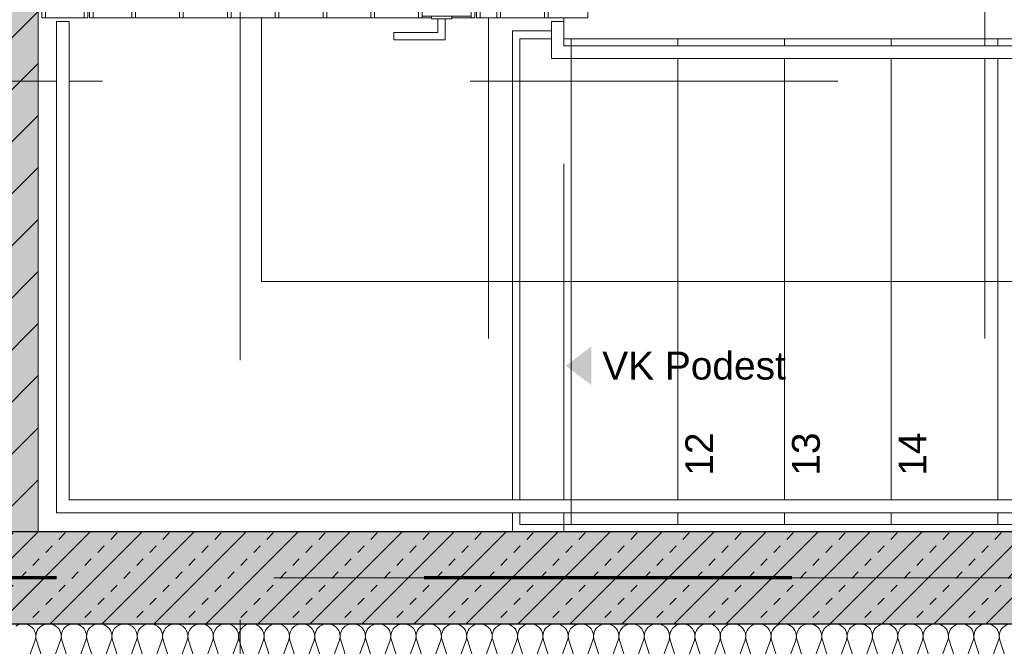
# Model space of a CAD drawing. Header units: metres. Extents: x -45 to 152, y -127 to 99.
# Tile 134 of 256: x -22.88 to -20.2, y -21.79 to -20.08. Entities that reach past the tile are written whole.
import ezdxf

# ---------------------------------------------------------------- set-up
doc = ezdxf.new("R2010")
doc.units = ezdxf.units.M
doc.header["$PDMODE"] = 1
doc.header["$PDSIZE"] = -2
for name, pattern in [('Achsen 01', [5.291531, 3.175, -1.058062, 0.352704, -0.705764]), ('gestrichelt - 01', [2, 1, -1]), ('Raster 01', [2, 1, -1])]:
    doc.linetypes.add(name, pattern=pattern)
doc.layers.get('0').update_dxf_attribs({"lineweight": 25})
for name, color, linetype, lineweight, true_color in [('013_Beton und Stahlbetonarbeiten-000 Sichtbeton-331 tragende Au', 5, 'Continuous', 5, 0x0000ff), ('013_Beton und Stahlbetonarbeiten-000 Sichtbeton-341 tragende In', 5, 'Continuous', 5, 0x0000ff), ('013_Beton und Stahlbetonarbeiten-350 Stahlbeton Treppe Ansicht', 7, 'Continuous', 9, 0xa6a6a6), ('014_Fassadenarbeiten-330 mineralische Dämmung', 7, 'Continuous', 9, 0x666666), ('AV1-Achsen', 1, 'Achsen 01', 18, 0xff0000), ('AV1-Raster', 7, 'Raster 01', 9, 0xa6a6a6)]:
    doc.layers.add(name, color=color, linetype=linetype, lineweight=lineweight, true_color=true_color)
for name, color, linetype, lineweight in [('013_Beton und Stahlbetonarbeiten-330 Außenwände', 7, 'Continuous', 25), ('013_Beton und Stahlbetonarbeiten-340 Innenwände', 7, 'Continuous', 18), ('031_Metallbauarbeiten-340 Treppen Geländer', 7, 'Continuous', 9), ('_1.35m (3D)', 7, 'Continuous', 9), ('_GRU (2D)', 7, 'Continuous', 9), ('_OG 2 (2D)', 7, 'Continuous', 9), ('AV1-Brandschutzkonzept-Brandschutzkonzept', 7, 'Continuous', 5), ('AV1-Schnitt Achsen', 7, 'Achsen 01', 18), ('Bemaßung-Bemaßung', 7, 'Continuous', 9)]:
    doc.layers.add(name, color=color, linetype=linetype, lineweight=lineweight)
doc.layers.get('0').freeze()
doc.styles.add('Arial', font='arial.ttf')
doc.dimstyles.new('COE 50', dxfattribs={"dimtxt": 126.090495, "dimasz": 0.001414, "dimexe": 0.001, "dimexo": 0.01, "dimgap": 0.001, "dimtad": 1, "dimdec": 3, "dimtxsty": 'Arial', "dimblk": 'VW_SLASH-4', "dimblk1": 'VW_SLASH-4', "dimblk2": 'VW_SLASH-4', "dimcen": 0, "dimadec": 3, "dimazin": 0, "dimtfac": 0.8, "dimtdec": 3, "dimtix": 1, "dimtmove": 0, "dimatfit": 0, "dimldrblk": 'VW_SLASH-3', "dimfxl": 0.002, "dimfxlon": 1, "dimfrac": 2, "dimtolj": 1, "dimarcsym": 0})
pattern_1 = [(45, (0, 0), (0.07071068, -0.07071068), [0.025, -0.025])]
pattern_2 = [(-135, (0.03106, -0.03313), (0.07071068, -0.07071068), [])]

# ---------------------------------------------------------------- blocks, each defined once
blk = doc.blocks.new('Group-2')
at = {"layer": 'AV1-Raster'}
for p, q in [((-21.6, -22.95), (-21.6, 1.35)), ((-20.25, -22.95), (-20.25, 1.35)), ((1.35, -20.25), (-40.5, -20.25))]:
    blk.add_line(p, q, dxfattribs=at)
blk = doc.blocks.new('1.35m (3D)')
at = {"layer": 'AV1-Raster', "color": 7}
blk.add_blockref('Group-2', (0, 0), dxfattribs=at)
blk = doc.blocks.new('Group-34')
at = {"layer": '013_Beton und Stahlbetonarbeiten-350 Stahlbeton Treppe Ansicht', "linetype": 'Raster 01'}
blk.add_line((-21.395, -21.475), (-21.395, -18.625), dxfattribs=at)
at = {"layer": '013_Beton und Stahlbetonarbeiten-350 Stahlbeton Treppe Ansicht', "color": 252, "linetype": 'Continuous', "true_color": 0x888888}
for p, q in [((-21.515, -20.135), (-17.755, -20.135)), ((-21.515, -21.455), (-21.515, -20.135)), ((-21.375, -21.455), (-21.375, -20.135))]:
    blk.add_line(p, q, dxfattribs=at)
at = {"layer": '013_Beton und Stahlbetonarbeiten-350 Stahlbeton Treppe Ansicht', "linetype": 'Continuous'}
for p, q in [((-21.085, -20.135), (-21.085, -21.455)), ((-20.795, -20.135), (-20.795, -21.455)), ((-20.505, -20.135), (-20.505, -21.455)), ((-20.215, -20.135), (-20.215, -21.455)), ((-17.755, -21.455), (-21.515, -21.455))]:
    blk.add_line(p, q, dxfattribs=at)
at = {"layer": '013_Beton und Stahlbetonarbeiten-350 Stahlbeton Treppe Ansicht', "linetype": 'Continuous', "flags": 128}
for points in [[(-21.535, -18.625), (-21.535, -19.9833), (-21.395, -19.9833), (-21.395, -20.1133), (-21.535, -20.1133), (-21.535, -21.475)], [(-18.185, -20.795), (-22.2172, -20.795), (-22.2172, -19.305), (-19.345, -19.305)]]:
    blk.add_lwpolyline(points, dxfattribs=at)
at = {"layer": '013_Beton und Stahlbetonarbeiten-350 Stahlbeton Treppe Ansicht', "color": 7, "lineweight": 13, "transparency": 33554687}
blk.add_solid([(-21.32, -20.9715), (-21.39, -21.024), (-21.32, -21.0765)], dxfattribs=at)
at = {"layer": '013_Beton und Stahlbetonarbeiten-350 Stahlbeton Treppe Ansicht', "color": 7, "transparency": 33554687, "insert": (-21.32, -20.9856), "char_height": 0.07565, "attachment_point": 1, "line_spacing_factor": 0.971931, "style": 'Arial'}
blk.add_mtext(' VK Podest', dxfattribs=at)
at = {"layer": '013_Beton und Stahlbetonarbeiten-350 Stahlbeton Treppe Ansicht', "char_height": 0.07565, "attachment_point": 3, "rotation": 90, "line_spacing_factor": 0.971931, "style": 'Arial'}
for s, insert in [('12', (-21.0647, -21.2052, -3.29)), ('13', (-20.7747, -21.2052, -3.29)), ('14', (-20.4847, -21.2052, -3.29))]:
    blk.add_mtext(s, dxfattribs=dict(at, insert=insert))
blk = doc.blocks.new('Group-214')
at = {"layer": '014_Fassadenarbeiten-330 mineralische Dämmung', "transparency": 33554687, "flags": 128}
for points in [[(-21.77, 22.6949, 0.324435), (-21.7316, 22.7074, 0.324435), (-21.7316, 22.7479, 0.324435), (-21.77, 22.7604), (-21.86, 22.7315, -0.324488)], [(-21.86, 22.7971), (-21.77, 22.7638, 0.324435), (-21.7316, 22.7764, 0.324435), (-21.7316, 22.8168, 0.324435), (-21.77, 22.8294), (-21.86, 22.8004, -0.324488)], [(-21.86, 22.866), (-21.77, 22.8327, 0.324435), (-21.7316, 22.8453, 0.324435), (-21.7316, 22.8857, 0.324435)], [(-21.77, 20.1439, 1.372583), (-21.77, 20.2095), (-21.86, 20.1805, -1.372995)], [(-21.86, 20.2461), (-21.77, 20.2128, 1.372583), (-21.77, 20.2784), (-21.86, 20.2495, -1.372995)], [(-21.86, 20.3151), (-21.77, 20.2818, 1.372583), (-21.77, 20.3474), (-21.86, 20.3184, -1.372995)], [(-21.86, 20.384), (-21.77, 20.3507, 1.372583), (-21.77, 20.4163), (-21.86, 20.3874, -1.372995)], [(-21.86, 20.4529), (-21.77, 20.4197, 1.372583), (-21.77, 20.4852), (-21.86, 20.4563, -1.372995)], [(-21.86, 20.5219), (-21.77, 20.4886, 1.372583), (-21.77, 20.5542), (-21.86, 20.5253, -1.372995)], [(-21.86, 20.5908), (-21.77, 20.5576, 1.372583), (-21.77, 20.6231), (-21.86, 20.5942, -1.372995)], [(-21.86, 20.6598), (-21.77, 20.6265, 1.372583), (-21.77, 20.6921), (-21.86, 20.6632, -1.372995)], [(-21.86, 20.7287), (-21.77, 20.6955, 1.372583), (-21.77, 20.761), (-21.86, 20.7321, -1.372995)], [(-21.86, 20.7977), (-21.77, 20.7644, 1.372583), (-21.77, 20.83), (-21.86, 20.801, -1.372995)], [(-21.86, 20.8666), (-21.77, 20.8333, 1.372583), (-21.77, 20.8989), (-21.86, 20.87, -1.372995)], [(-21.86, 20.9356), (-21.77, 20.9023, 1.372583), (-21.77, 20.9679), (-21.86, 20.9389, -1.372995)], [(-21.86, 21.0045), (-21.77, 20.9712, 1.372583), (-21.77, 21.0368), (-21.86, 21.0079, -1.372995)], [(-21.86, 21.0734), (-21.77, 21.0402, 1.372583), (-21.77, 21.1057), (-21.86, 21.0768, -1.372995)], [(-21.86, 21.1424), (-21.77, 21.1091, 1.372583), (-21.77, 21.1747), (-21.86, 21.1458, -1.372995)], [(-21.86, 21.2113), (-21.77, 21.1781, 1.372583), (-21.77, 21.2436), (-21.86, 21.2147, -1.372995)], [(-21.86, 21.2803), (-21.77, 21.247, 1.372583), (-21.77, 21.3126), (-21.86, 21.2837, -1.372995)], [(-21.86, 21.3492), (-21.77, 21.316, 1.372583), (-21.77, 21.3815), (-21.86, 21.3526, -1.372995)], [(-21.86, 21.4182), (-21.77, 21.3849, 1.372583), (-21.77, 21.4505), (-21.86, 21.4215, -1.372995)], [(-21.86, 21.4871), (-21.77, 21.4538, 1.372583), (-21.77, 21.5194), (-21.86, 21.4905, -1.372995)], [(-21.86, 21.5561), (-21.77, 21.5228, 1.372583), (-21.77, 21.5884), (-21.86, 21.5594, -1.372995)], [(-21.86, 21.625), (-21.77, 21.5917, 1.372583), (-21.77, 21.6573), (-21.86, 21.6284, -1.372995)], [(-21.86, 21.694), (-21.77, 21.6607, 1.372583), (-21.77, 21.7263), (-21.86, 21.6973, -1.372995)], [(-21.86, 21.7629), (-21.77, 21.7296, 1.372583), (-21.77, 21.7952), (-21.86, 21.7663, -1.372995)], [(-21.86, 21.8318), (-21.77, 21.7986, 1.372583), (-21.77, 21.8641), (-21.86, 21.8352, -1.372995)], [(-21.86, 21.9008), (-21.77, 21.8675, 1.372583), (-21.77, 21.9331), (-21.86, 21.9042, -1.372995)], [(-21.86, 21.9697), (-21.77, 21.9365, 1.372583), (-21.77, 22.002), (-21.86, 21.9731, -1.372995)], [(-21.86, 22.0387), (-21.77, 22.0054, 1.372583), (-21.77, 22.071), (-21.86, 22.0421, -1.372995)], [(-21.86, 22.1076), (-21.77, 22.0744, 1.372583), (-21.77, 22.1399), (-21.86, 22.111, -1.372995)], [(-21.86, 22.1766), (-21.77, 22.1433, 1.372583), (-21.77, 22.2089), (-21.86, 22.1799, -1.372995)], [(-21.86, 22.2455), (-21.77, 22.2122, 1.372583), (-21.77, 22.2778), (-21.86, 22.2489, -1.372995)], [(-21.86, 22.3145), (-21.77, 22.2812, 1.372583), (-21.77, 22.3468), (-21.86, 22.3178, -1.372995)], [(-21.86, 22.3834), (-21.77, 22.3501, 1.372583), (-21.77, 22.4157), (-21.86, 22.3868, -1.372995)], [(-21.86, 22.4523), (-21.77, 22.4191, 1.372583), (-21.77, 22.4846), (-21.86, 22.4557, -1.372995)], [(-21.86, 22.5213), (-21.77, 22.488, 1.372583), (-21.77, 22.5536), (-21.86, 22.5247, -1.372995)], [(-21.86, 22.5902), (-21.77, 22.557, 1.372583), (-21.77, 22.6225), (-21.86, 22.5936, -1.372995)], [(-21.86, 22.6592), (-21.77, 22.6259, 1.372583), (-21.77, 22.6915), (-21.86, 22.6626, -1.372995)], [(-21.86, 22.7281), (-21.77, 22.6949, 1.372583), (-21.77, 22.7604), (-21.86, 22.7315, -1.372995)], [(-21.86, 22.7971), (-21.77, 22.7638, 1.372583), (-21.77, 22.8294), (-21.86, 22.8004, -1.372995)]]:
    blk.add_lwpolyline(points, format="xyb", dxfattribs=at)
blk = doc.blocks.new('Group-215')
at = {"layer": '014_Fassadenarbeiten-330 mineralische Dämmung', "transparency": 33554687}
blk.add_blockref('Group-214', (0, 0), dxfattribs=at)
blk = doc.blocks.new('Parametric Object-34')
at = {"layer": '014_Fassadenarbeiten-330 mineralische Dämmung', "color": 7, "transparency": 33554687}
blk.add_blockref('Group-215', (0, 0), dxfattribs=at)
at = {"layer": '014_Fassadenarbeiten-330 mineralische Dämmung', "color": 0, "flags": 1}
for tag in ['IFC_UUID', 'instanceID', 'prm0_name', 'prm0_type', 'prm0_value', 'prm1_name', 'prm1_type', 'prm1_value', 'prm2_name', 'prm2_type', 'prm2_value', 'prm3_name', 'prm3_type', 'prm3_value', 'prm4_name', 'prm4_type', 'prm4_value', 'prm5_name', 'prm5_type', 'prm5_value', 'prm6_name', 'prm6_type', 'prm6_value']:
    blk.add_attdef(tag, (-22.95, -21.9131), '', height=0.00018, dxfattribs=at)
blk = doc.blocks.new('VW_SLASH-4')
at = {"color": 0, "linetype": 'ByBlock', "lineweight": -2, "transparency": 16777216}
blk.add_line((0, 0), (-1, 0), dxfattribs=at)
at = {"color": 0, "linetype": 'Continuous', "lineweight": 15, "transparency": 16777216, "flags": 128}
blk.add_lwpolyline([(0.5, 0.5), (-0.5, -0.5)], dxfattribs=at)
blk = doc.blocks.new('*D668')
at = {"layer": 'Bemaßung-Bemaßung', "color": 0, "linetype": 'Continuous', "lineweight": -2}
for p, q in [((-23.075, -23.175), (-23.075, -23.325)), ((-22.825, -23.175), (-22.825, -23.325)), ((-22.8957, -23.275), (-23.0043, -23.275))]:
    blk.add_line(p, q, dxfattribs=at)
at = {"layer": 'Defpoints', "color": 0}
for p in [(-23.075, -21.475), (-22.825, -21.725), (-23.075, -23.275)]:
    blk.add_point(p, dxfattribs=at)
at = {"layer": 'Bemaßung-Bemaßung', "color": 0, "lineweight": -2, "xscale": 0.070693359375, "yscale": 0.070693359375, "zscale": 0.070693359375, "rotation": 180}
blk.add_blockref('VW_SLASH-4', (-23.075, -23.275), dxfattribs=at)
at = {"layer": 'Bemaßung-Bemaßung', "color": 0, "lineweight": -2, "xscale": 0.070693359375, "yscale": 0.070693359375, "zscale": 0.070693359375}
blk.add_blockref('VW_SLASH-4', (-22.825, -23.275), dxfattribs=at)
at = {"layer": 'Bemaßung-Bemaßung', "color": 0, "insert": (-22.95, -23.1735), "char_height": 0.10087, "attachment_point": 5, "style": 'Arial'}
blk.add_mtext('\\A1;25', dxfattribs=at)
blk = doc.blocks.new('VW_SLASH-3')
at = {"color": 0, "linetype": 'ByBlock', "lineweight": -2, "transparency": 16777216}
blk.add_line((0, 0), (-1, 0), dxfattribs=at)
at = {"color": 0, "linetype": 'Continuous', "lineweight": 15, "transparency": 16777216, "flags": 128}
blk.add_lwpolyline([(0.5, 0.5), (-0.5, -0.5)], dxfattribs=at)
blk = doc.blocks.new('*D669')
at = {"layer": 'Bemaßung-Bemaßung', "color": 0, "linetype": 'Continuous', "lineweight": -2}
for p, q in [((-22.825, -23.175), (-22.825, -23.325)), ((-17.875, -23.175), (-17.875, -23.325)), ((-17.9457, -23.275), (-22.7543, -23.275))]:
    blk.add_line(p, q, dxfattribs=at)
at = {"layer": 'Defpoints', "color": 0}
for p in [(-17.875, -18.625), (-22.825, -21.725), (-22.825, -23.275)]:
    blk.add_point(p, dxfattribs=at)
at = {"layer": 'Bemaßung-Bemaßung', "color": 0, "lineweight": -2, "xscale": 0.070693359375, "yscale": 0.070693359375, "zscale": 0.070693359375, "rotation": 180}
blk.add_blockref('VW_SLASH-4', (-22.825, -23.275), dxfattribs=at)
at = {"layer": 'Bemaßung-Bemaßung', "color": 0, "lineweight": -2, "xscale": 0.070693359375, "yscale": 0.070693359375, "zscale": 0.070693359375}
blk.add_blockref('VW_SLASH-4', (-17.875, -23.275), dxfattribs=at)
at = {"layer": 'Bemaßung-Bemaßung', "color": 0, "insert": (-20.35, -23.1644), "char_height": 0.10087, "attachment_point": 5, "style": 'Arial'}
blk.add_mtext('\\A1;4,95', dxfattribs=at)
blk = doc.blocks.new('Group-618')
at = {"color": 255, "linetype": 'Continuous', "lineweight": 9, "transparency": 33554687}
blk.add_wipeout([(-21.375, -20.1539), (-18.185, -20.1539), (-18.185, -20.1889), (-21.375, -20.1889)], dxfattribs=at).dxf.layer = '031_Metallbauarbeiten-340 Treppen Geländer'
at = {"layer": '031_Metallbauarbeiten-340 Treppen Geländer', "color": 253, "linetype": 'Continuous', "lineweight": 9, "flags": 128}
blk.add_lwpolyline([(-21.375, -20.1539), (-18.185, -20.1539), (-18.185, -20.1889), (-21.375, -20.1889)], close=True, dxfattribs=at)
at = {"color": 255, "linetype": 'Continuous', "lineweight": 9, "transparency": 33554687}
blk.add_wipeout([(-21.395, -20.1539), (-21.395, -20.0883), (-21.4287, -20.0883), (-21.4287, -20.1889), (-21.375, -20.1889), (-21.375, -20.1539)], dxfattribs=at).dxf.layer = '031_Metallbauarbeiten-340 Treppen Geländer'
at = {"layer": '031_Metallbauarbeiten-340 Treppen Geländer', "color": 253, "linetype": 'Continuous', "lineweight": 9, "flags": 128}
blk.add_lwpolyline([(-21.395, -20.1539), (-21.395, -20.0883), (-21.4287, -20.0883), (-21.4287, -20.1889), (-21.375, -20.1889), (-21.375, -20.1539)], close=True, dxfattribs=at)
blk = doc.blocks.new('Group-619')
at = {"color": 255, "linetype": 'Continuous', "lineweight": 9}
blk.add_wipeout([(-22.74, -21.3883), (-22.74, -20.0883), (-22.775, -20.0883), (-22.775, -21.4233), (-21.375, -21.4233), (-21.375, -21.3883)], dxfattribs=at).dxf.layer = '031_Metallbauarbeiten-340 Treppen Geländer'
at = {"layer": '031_Metallbauarbeiten-340 Treppen Geländer', "color": 253, "linetype": 'Continuous', "lineweight": 9, "flags": 128}
blk.add_lwpolyline([(-22.74, -21.3883), (-22.74, -20.0883), (-22.775, -20.0883), (-22.775, -21.4233), (-21.375, -21.4233), (-21.375, -21.3883)], close=True, dxfattribs=at)
at = {"color": 255, "linetype": 'Continuous', "lineweight": 9}
blk.add_wipeout([(-21.375, -21.3883), (-18.185, -21.3883), (-18.185, -21.4233), (-21.375, -21.4233)], dxfattribs=at).dxf.layer = '031_Metallbauarbeiten-340 Treppen Geländer'
at = {"layer": '031_Metallbauarbeiten-340 Treppen Geländer', "color": 253, "linetype": 'Continuous', "lineweight": 9, "flags": 128}
blk.add_lwpolyline([(-21.375, -21.3883), (-18.185, -21.3883), (-18.185, -21.4233), (-21.375, -21.4233)], close=True, dxfattribs=at)
blk = doc.blocks.new('Group-621')
at = {"color": 255, "linetype": 'Continuous', "lineweight": 13, "transparency": 33554687}
blk.add_wipeout([(-21.6325, -20.0183), (-21.33, -20.0183), (-21.33, -20.0783), (-21.6325, -20.0783)], dxfattribs=at).dxf.layer = '031_Metallbauarbeiten-340 Treppen Geländer'
at = {"layer": '031_Metallbauarbeiten-340 Treppen Geländer', "color": 8, "linetype": 'Continuous', "lineweight": 13, "transparency": 33554687, "flags": 128}
blk.add_lwpolyline([(-21.6325, -20.0183), (-21.33, -20.0183), (-21.33, -20.0783), (-21.6325, -20.0783)], close=True, dxfattribs=at)
at = {"color": 255, "linetype": 'Continuous', "lineweight": 13, "transparency": 33554687}
blk.add_wipeout([(-22.685, -20.0183), (-21.6375, -20.0183), (-21.6375, -20.0783), (-22.685, -20.0783)], dxfattribs=at).dxf.layer = '031_Metallbauarbeiten-340 Treppen Geländer'
for points in [[(-21.5775, -20.0783), (-21.5675, -20.0783), (-21.5675, -20.0183), (-21.5775, -20.0183)], [(-21.4475, -20.0783), (-21.4375, -20.0783), (-21.4375, -20.0183), (-21.4475, -20.0183)]]:
    blk.add_wipeout(points, dxfattribs=at).translate(0, 0, -3.29).dxf.layer = '031_Metallbauarbeiten-340 Treppen Geländer'
at = {"layer": '031_Metallbauarbeiten-340 Treppen Geländer', "color": 8, "linetype": 'Continuous', "lineweight": 13, "transparency": 33554687, "flags": 128}
blk.add_lwpolyline([(-22.685, -20.0183), (-21.6375, -20.0183), (-21.6375, -20.0783), (-22.685, -20.0783)], close=True, dxfattribs=at)
at = {"layer": '031_Metallbauarbeiten-340 Treppen Geländer', "color": 7, "linetype": 'Continuous', "lineweight": 13, "transparency": 33554687, "flags": 128}
for points in [[(-21.5775, -20.0783), (-21.5675, -20.0783), (-21.5675, -20.0183), (-21.5775, -20.0183)], [(-21.4475, -20.0783), (-21.4375, -20.0783), (-21.4375, -20.0183), (-21.4475, -20.0183)]]:
    blk.add_lwpolyline(points, close=True, dxfattribs=at)
at = {"color": 255, "linetype": 'Continuous', "lineweight": 13, "transparency": 33554687}
for points in [[(-21.8575, -19.9583), (-21.7175, -19.9583), (-21.7175, -20.0158), (-21.7375, -20.0158), (-21.7375, -19.9783), (-21.8575, -19.9783)], [(-22.57, -20.0783), (-22.56, -20.0783), (-22.56, -20.0183), (-22.57, -20.0183)], [(-22.44, -20.0783), (-22.43, -20.0783), (-22.43, -20.0183), (-22.44, -20.0183)], [(-22.31, -20.0783), (-22.3, -20.0783), (-22.3, -20.0183), (-22.31, -20.0183)], [(-22.18, -20.0783), (-22.17, -20.0783), (-22.17, -20.0183), (-22.18, -20.0183)], [(-22.05, -20.0783), (-22.04, -20.0783), (-22.04, -20.0183), (-22.05, -20.0183)], [(-21.92, -20.0783), (-21.91, -20.0783), (-21.91, -20.0183), (-21.92, -20.0183)], [(-21.8575, -20.1383), (-21.7175, -20.1383), (-21.7175, -20.0808), (-21.7375, -20.0808), (-21.7375, -20.1183), (-21.8575, -20.1183)]]:
    blk.add_wipeout(points, dxfattribs=at).translate(0, 0, -3.29).dxf.layer = '031_Metallbauarbeiten-340 Treppen Geländer'
blk.add_wipeout([(-22.815, -20.0183), (-22.69, -20.0183), (-22.69, -20.0783), (-22.815, -20.0783)], dxfattribs=at).dxf.layer = '031_Metallbauarbeiten-340 Treppen Geländer'
at = {"layer": '031_Metallbauarbeiten-340 Treppen Geländer', "color": 8, "linetype": 'Continuous', "lineweight": 13, "flags": 128}
for points in [[(-21.8575, -19.9583), (-21.7175, -19.9583), (-21.7175, -20.0158), (-21.7375, -20.0158), (-21.7375, -19.9783), (-21.8575, -19.9783)], [(-21.8575, -20.1383), (-21.7175, -20.1383), (-21.7175, -20.0808), (-21.7375, -20.0808), (-21.7375, -20.1183), (-21.8575, -20.1183)]]:
    blk.add_lwpolyline(points, close=True, dxfattribs=at)
at = {"layer": '031_Metallbauarbeiten-340 Treppen Geländer', "color": 8, "linetype": 'Continuous', "lineweight": 13, "transparency": 33554687, "flags": 128}
blk.add_lwpolyline([(-22.815, -20.0183), (-22.69, -20.0183), (-22.69, -20.0783), (-22.815, -20.0783)], close=True, dxfattribs=at)
at = {"layer": '031_Metallbauarbeiten-340 Treppen Geländer', "color": 7, "linetype": 'Continuous', "lineweight": 13, "transparency": 33554687, "flags": 128}
for points in [[(-22.57, -20.0783), (-22.56, -20.0783), (-22.56, -20.0183), (-22.57, -20.0183)], [(-22.44, -20.0783), (-22.43, -20.0783), (-22.43, -20.0183), (-22.44, -20.0183)], [(-22.31, -20.0783), (-22.3, -20.0783), (-22.3, -20.0183), (-22.31, -20.0183)], [(-22.18, -20.0783), (-22.17, -20.0783), (-22.17, -20.0183), (-22.18, -20.0183)], [(-22.05, -20.0783), (-22.04, -20.0783), (-22.04, -20.0183), (-22.05, -20.0183)], [(-21.92, -20.0783), (-21.91, -20.0783), (-21.91, -20.0183), (-21.92, -20.0183)]]:
    blk.add_lwpolyline(points, close=True, dxfattribs=at)
at = {"color": 255, "linetype": 'Continuous', "lineweight": 13, "transparency": 33554687}
for points in [[(-22.815, -20.0783), (-22.805, -20.0783), (-22.805, -20.0183), (-22.815, -20.0183)], [(-22.685, -20.0783), (-22.675, -20.0783), (-22.675, -20.0183), (-22.685, -20.0183)], [(-21.755, -20.0233), (-21.7, -20.0233), (-21.7, -20.0158), (-21.755, -20.0158)], [(-21.755, -20.0808), (-21.7, -20.0808), (-21.7, -20.0733), (-21.755, -20.0733)]]:
    blk.add_wipeout(points, dxfattribs=at).translate(0, 0, -3.29).dxf.layer = '031_Metallbauarbeiten-340 Treppen Geländer'
at = {"layer": '031_Metallbauarbeiten-340 Treppen Geländer', "color": 7, "linetype": 'Continuous', "lineweight": 13, "transparency": 33554687, "flags": 128}
for points in [[(-22.815, -20.0783), (-22.805, -20.0783), (-22.805, -20.0183), (-22.815, -20.0183)], [(-22.685, -20.0783), (-22.675, -20.0783), (-22.675, -20.0183), (-22.685, -20.0183)]]:
    blk.add_lwpolyline(points, close=True, dxfattribs=at)
at = {"layer": '031_Metallbauarbeiten-340 Treppen Geländer', "color": 8, "linetype": 'Continuous', "lineweight": 13, "flags": 128}
for points in [[(-21.755, -20.0233), (-21.7, -20.0233), (-21.7, -20.0158), (-21.755, -20.0158)], [(-21.755, -20.0808), (-21.7, -20.0808), (-21.7, -20.0733), (-21.755, -20.0733)]]:
    blk.add_lwpolyline(points, close=True, dxfattribs=at)
at = {"color": 255, "linetype": 'Continuous', "lineweight": 13, "transparency": 33554687}
blk.add_wipeout([(-22.7, -20.0783), (-22.69, -20.0783), (-22.69, -20.0183), (-22.7, -20.0183)], dxfattribs=at).translate(0, 0, -3.29).dxf.layer = '031_Metallbauarbeiten-340 Treppen Geländer'
blk.add_wipeout([(-21.78, -20.0233), (-21.6475, -20.0233), (-21.6475, -20.0733), (-21.78, -20.0733)], dxfattribs=at).dxf.layer = '031_Metallbauarbeiten-340 Treppen Geländer'
at = {"layer": '031_Metallbauarbeiten-340 Treppen Geländer', "color": 7, "linetype": 'Continuous', "lineweight": 13, "transparency": 33554687, "flags": 128}
blk.add_lwpolyline([(-22.7, -20.0783), (-22.69, -20.0783), (-22.69, -20.0183), (-22.7, -20.0183)], close=True, dxfattribs=at)
at = {"layer": '031_Metallbauarbeiten-340 Treppen Geländer', "color": 8, "linetype": 'Continuous', "lineweight": 13, "transparency": 33554687, "flags": 128}
blk.add_lwpolyline([(-21.78, -20.0233), (-21.6475, -20.0233), (-21.6475, -20.0733), (-21.78, -20.0733)], close=True, dxfattribs=at)
at = {"color": 255, "transparency": 33554687}
blk.add_wipeout([(-22.685, -20.0196), (-22.6787, -20.0149), (-22.6775, -20.0071), (-22.6822, -20.0008), (-22.69, -19.9996), (-22.6963, -20.0043), (-22.6975, -20.0121), (-22.6928, -20.0185)], dxfattribs=at).translate(0, 0, -3.29).dxf.layer = '031_Metallbauarbeiten-340 Treppen Geländer'
at = {"color": 255, "linetype": 'Continuous', "lineweight": 13, "transparency": 33554687}
for points in [[(-21.79, -20.0783), (-21.78, -20.0783), (-21.78, -20.0183), (-21.79, -20.0183)], [(-21.6475, -20.0783), (-21.6375, -20.0783), (-21.6375, -20.0183), (-21.6475, -20.0183)]]:
    blk.add_wipeout(points, dxfattribs=at).translate(0, 0, -3.29).dxf.layer = '031_Metallbauarbeiten-340 Treppen Geländer'
at = {"layer": '031_Metallbauarbeiten-340 Treppen Geländer', "color": 7, "linetype": 'Continuous', "lineweight": 13, "transparency": 33554687, "flags": 128}
for points in [[(-21.79, -20.0783), (-21.78, -20.0783), (-21.78, -20.0183), (-21.79, -20.0183)], [(-21.6475, -20.0783), (-21.6375, -20.0783), (-21.6375, -20.0183), (-21.6475, -20.0183)]]:
    blk.add_lwpolyline(points, close=True, dxfattribs=at)
at = {"layer": '031_Metallbauarbeiten-340 Treppen Geländer', "extrusion": (0, 0, -1)}
blk.add_circle((22.6875, -20.0096, 3.29), 0.0103, dxfattribs=at)
at = {"color": 255, "linetype": 'Continuous', "lineweight": 13, "transparency": 33554687}
blk.add_wipeout([(-21.6325, -20.0783), (-21.6225, -20.0783), (-21.6225, -20.0183), (-21.6325, -20.0183)], dxfattribs=at).translate(0, 0, -3.29).dxf.layer = '031_Metallbauarbeiten-340 Treppen Geländer'
at = {"layer": '031_Metallbauarbeiten-340 Treppen Geländer', "color": 7, "linetype": 'Continuous', "lineweight": 13, "transparency": 33554687, "flags": 128}
blk.add_lwpolyline([(-21.6325, -20.0783), (-21.6225, -20.0783), (-21.6225, -20.0183), (-21.6325, -20.0183)], close=True, dxfattribs=at)
blk = doc.blocks.new('Group-739')
at = {"layer": 'AV1-Achsen'}
blk.add_line((-43.35, -21.6), (4.2, -21.6), dxfattribs=at)
blk = doc.blocks.new('Group-748')
at = {"layer": 'AV1-Schnitt Achsen'}
blk.add_line((-22.275, -26.3), (-22.275, 4.7), dxfattribs=at)
blk = doc.blocks.new('GRU (2D)')
at = {"layer": 'AV1-Achsen', "color": 7}
blk.add_blockref('Group-739', (0, 0), dxfattribs=at)
at = {"layer": 'AV1-Schnitt Achsen', "color": 7}
blk.add_blockref('Group-748', (0, 0), dxfattribs=at)
blk = doc.blocks.new('OG 2 (2D)')
at = {"layer": '014_Fassadenarbeiten-330 mineralische Dämmung', "flags": 128}
blk.add_lwpolyline([(-22.95, -21.905), (-18.9, -21.905), (-18.9, -21.725), (-22.95, -21.725)], close=True, dxfattribs=at)
at = {"layer": 'AV1-Brandschutzkonzept-Brandschutzkonzept', "color": 14, "linetype": 'gestrichelt - 01', "lineweight": 70, "transparency": 33554687}
blk.add_line((-18.775, -21.6), (-22.95, -21.6), dxfattribs=at)
at = {"layer": '013_Beton und Stahlbetonarbeiten-350 Stahlbeton Treppe Ansicht', "color": 7}
blk.add_blockref('Group-34', (0, 0), dxfattribs=at)
at = {"layer": '014_Fassadenarbeiten-330 mineralische Dämmung', "rotation": 90}
blk.add_blockref('Parametric Object-34', (0, 0), dxfattribs=at)
at = {"layer": 'Bemaßung-Bemaßung', "linetype": 'Continuous'}
dim = blk.add_linear_dim(base=(-23.075, -23.275), p1=(-22.825, -21.725), p2=(-23.075, -21.475), text='25', dimstyle='COE 50', override={"dimtxt": 0.100872, "dimasz": 0.070693, "dimexe": 0.05, "dimgap": 0.05, "dimpost": '<>', "dimtxsty": 'Arial', "dimtmove": 2, "dimfxl": 0.1}, dxfattribs=at)
dim.commit()
dim.dimension.update_dxf_attribs({"geometry": '*D668', "text_midpoint": (-22.95, -23.1735)})
at = {"layer": '013_Beton und Stahlbetonarbeiten-000 Sichtbeton-341 tragende In', "linetype": 'Continuous', "lineweight": 0}
blk.add_hatch(color=30, dxfattribs=at).paths.add_polyline_path([(-17.925, -16.325), (-17.925, -18.575), (-22.875, -18.575), (-22.875, -21.525), (-22.825, -21.475), (-22.825, -18.625), (-17.875, -18.625), (-17.875, -16.325)])
at = {"layer": '013_Beton und Stahlbetonarbeiten-330 Außenwände', "linetype": 'Continuous', "lineweight": 0, "true_color": 0xc0c0c0}
blk.add_hatch(color=9, dxfattribs=at).paths.add_polyline_path([(-18.775, -21.475), (-23.075, -21.475), (-23.075, -21.725), (-18.775, -21.725)])
at = {"layer": '013_Beton und Stahlbetonarbeiten-330 Außenwände', "linetype": 'Continuous', "lineweight": 13}
h = blk.add_hatch(dxfattribs=at)
h.set_pattern_fill('Stahlbeton-1', color=251, style=0, pattern_type=2)
h.set_pattern_definition(pattern_1)
h.paths.add_polyline_path([(-18.775, -21.475), (-23.075, -21.475), (-23.075, -21.725), (-18.775, -21.725)])
h = blk.add_hatch(dxfattribs=at)
h.set_pattern_fill('Stahlbeton', color=251, style=0, pattern_type=2)
h.set_pattern_definition(pattern_2)
h.paths.add_polyline_path([(-18.775, -21.475), (-23.075, -21.475), (-23.075, -21.725), (-18.775, -21.725)])
at = {"layer": '013_Beton und Stahlbetonarbeiten-340 Innenwände', "linetype": 'Continuous', "lineweight": 0, "true_color": 0xc0c0c0}
blk.add_hatch(color=9, dxfattribs=at).paths.add_polyline_path([(-22.15, -16.075), (-23.075, -16.075), (-23.075, -21.475), (-22.825, -21.475), (-22.825, -18.625), (-17.875, -18.625), (-17.875, -16.075), (-19.15, -16.075), (-19.15, -16.325), (-18.125, -16.325), (-18.125, -18.375), (-22.825, -18.375), (-22.825, -16.325), (-22.15, -16.325)])
at = {"layer": '013_Beton und Stahlbetonarbeiten-340 Innenwände', "linetype": 'Continuous', "lineweight": 13}
h = blk.add_hatch(dxfattribs=at)
h.set_pattern_fill('Stahlbeton-1', color=251, style=0, pattern_type=2)
h.set_pattern_definition(pattern_1)
h.paths.add_polyline_path([(-22.15, -16.075), (-23.075, -16.075), (-23.075, -21.475), (-22.825, -21.475), (-22.825, -18.625), (-17.875, -18.625), (-17.875, -16.075), (-19.15, -16.075), (-19.15, -16.325), (-18.125, -16.325), (-18.125, -18.375), (-22.825, -18.375), (-22.825, -16.325), (-22.15, -16.325)])
h = blk.add_hatch(dxfattribs=at)
h.set_pattern_fill('Stahlbeton', color=251, style=0, pattern_type=2)
h.set_pattern_definition(pattern_2)
h.paths.add_polyline_path([(-22.15, -16.075), (-23.075, -16.075), (-23.075, -21.475), (-22.825, -21.475), (-22.825, -18.625), (-17.875, -18.625), (-17.875, -16.075), (-19.15, -16.075), (-19.15, -16.325), (-18.125, -16.325), (-18.125, -18.375), (-22.825, -18.375), (-22.825, -16.325), (-22.15, -16.325)])
at = {"layer": '013_Beton und Stahlbetonarbeiten-000 Sichtbeton-331 tragende Au', "color": 30}
blk.add_solid([(-18.825, -21.525), (-18.775, -21.475), (-22.875, -21.525), (-22.825, -21.475)], dxfattribs=at)
at = {"layer": '013_Beton und Stahlbetonarbeiten-330 Außenwände', "flags": 128}
blk.add_lwpolyline([(-18.775, -21.475), (-23.075, -21.475), (-23.075, -21.725), (-18.775, -21.725)], close=True, dxfattribs=at)
at = {"layer": '013_Beton und Stahlbetonarbeiten-340 Innenwände', "flags": 128}
blk.add_lwpolyline([(-22.15, -16.075), (-23.075, -16.075), (-23.075, -21.475), (-22.825, -21.475), (-22.825, -18.625), (-17.875, -18.625), (-17.875, -16.075), (-19.15, -16.075), (-19.15, -16.325), (-18.125, -16.325), (-18.125, -18.375), (-22.825, -18.375), (-22.825, -16.325), (-22.15, -16.325)], close=True, dxfattribs=at)
at = {"layer": 'Bemaßung-Bemaßung', "linetype": 'Continuous'}
dim = blk.add_linear_dim(base=(-22.825, -23.275), p1=(-17.875, -18.625), p2=(-22.825, -21.725), text='4,95', dimstyle='COE 50', override={"dimtxt": 0.100872, "dimasz": 0.070693, "dimexe": 0.05, "dimgap": 0.05, "dimpost": '<>', "dimtxsty": 'Arial', "dimtmove": 2, "dimfxl": 0.1}, dxfattribs=at)
dim.commit()
dim.dimension.update_dxf_attribs({"geometry": '*D669', "text_midpoint": (-20.35, -23.1644)})
at = {"layer": '031_Metallbauarbeiten-340 Treppen Geländer', "color": 7}
blk.add_blockref('Group-618', (0, 0), dxfattribs=at)
blk.add_blockref('Group-619', (0, 0), dxfattribs=at)
blk.add_blockref('Group-621', (0, 0), dxfattribs=at)

msp = doc.modelspace()

# ---------------------------------------------------------------- block references
at = {"layer": '_1.35m (3D)'}
msp.add_blockref('1.35m (3D)', (0, 0), dxfattribs=at)

# ---------------------------------------------------------------- next in the draw order: block references
at = {"layer": '_OG 2 (2D)'}
msp.add_blockref('OG 2 (2D)', (0, 0), dxfattribs=at)

# ---------------------------------------------------------------- next in the draw order: block references
at = {"layer": '_GRU (2D)'}
msp.add_blockref('GRU (2D)', (0, 0), dxfattribs=at)

doc.saveas('drawing.dxf')
